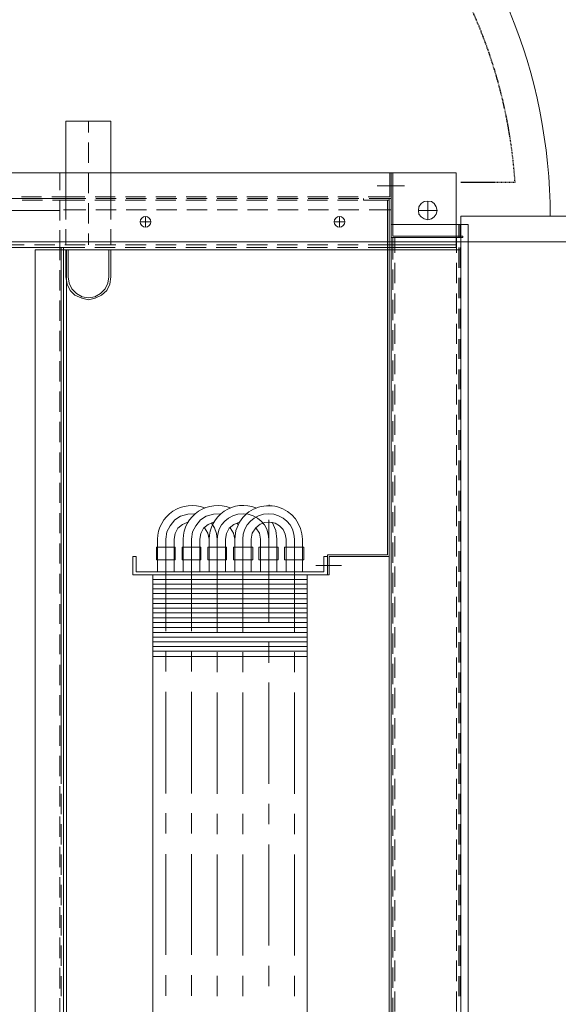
# Model space of a CAD drawing. Header units: millimetres. Extents: x -1435 to 74790, y -2508 to 13830.
# Tile 52 of 95: x 15432 to 15733, y 5493 to 6044. Entities that reach past the tile are written whole.
import ezdxf

# ---------------------------------------------------------------- set-up
doc = ezdxf.new("R2010")
doc.units = ezdxf.units.MM
doc.linetypes.add('DASHED', pattern=[0.75, 0.5, -0.25])
for name, color, linetype, lineweight, true_color in [('A-CEILING-01', 7, 'Continuous', 5, 0xd56ca8), ('A-CEILING-05', 7, 'Continuous', 5, 0x139b48), ('ACMV-RA-DUCT', 1, 'Continuous', 20, 0xff0000)]:
    doc.layers.add(name, color=color, linetype=linetype, lineweight=lineweight, true_color=true_color)
for name, color, linetype, true_color in [('ACMV-DUCT-THERMAL-EXT-INS', 9, 'DASHED', 0x808080), ('ACMV-EQP-CHW', 30, 'Continuous', 0xff7f00), ('RCP LAYOUT', 9, 'Continuous', 0x808080)]:
    doc.layers.add(name, color=color, linetype=linetype, true_color=true_color)

# ---------------------------------------------------------------- blocks, each defined once
blk = doc.blocks.new('A$C256bf26b')
at = {"layer": 'A-CEILING-01', "true_color": 0x808080}
h = blk.add_hatch(dxfattribs=at)
h.set_pattern_fill('ANSI37', color=8, scale=2000)
h.set_pattern_definition([(45, (0, 0), (-176.7767, 176.7767), []), (135, (0, 0), (-176.7767, -176.7767), [])])
edge = h.paths.add_edge_path()
edge.add_line((17350, 13380), (12020, 13380))
edge.add_line((12020, 13380), (12020, 13280))
edge.add_line((12020, 13280), (11820, 13280))
edge.add_line((11820, 13280), (11820, 13380))
edge.add_line((11820, 13380), (6090, 13380))
edge.add_line((6090, 13380), (6090, 13280))
edge.add_line((6090, 13280), (5890, 13280))
edge.add_line((5890, 13280), (5890, 13380))
edge.add_line((5890, 13380), (350, 13380))
edge.add_line((350, 13380), (200, 13380))
edge.add_line((200, 13380), (200, 4520))
edge.add_line((200, 4520), (650, 4520))
edge.add_line((650, 4520), (650, 4220))
edge.add_line((650, 4220), (200, 4220))
edge.add_line((200, 4220), (200, 3270))
edge.add_line((200, 3270), (3945, 3270))
edge.add_line((3945, 3270), (3945, 3920))
edge.add_line((3945, 3920), (6135, 3920))
edge.add_line((6135, 3920), (6135, 3270))
edge.add_line((6135, 3270), (9805, 3270))
edge.add_line((9805, 3270), (9805, 3070))
edge.add_line((9805, 3070), (10125.7, 3070))
edge.add_line((10125.7, 3070), (10125.7, 3423))
edge.add_line((10125.7, 3423), (11242.06, 4539.36))
edge.add_line((11242.06, 4539.36), (10770.13, 5011.3))
edge.add_line((10770.13, 5011.3), (11904.42, 6145.58))
edge.add_line((11904.42, 6145.58), (14298.83, 8540))
edge.add_line((14298.83, 8540), (14450, 8540))
edge.add_line((14450, 8540), (14450, 9620))
edge.add_line((14450, 9620), (14450, 12330))
edge.add_arc((15200, 12330), 750, 90, 180, ccw=False)
edge.add_line((15200, 13080), (17350, 13080))
edge.add_line((17350, 13080), (17350, 13380))
h.paths.add_polyline_path([(5890.13, 11294.23), (6090.12, 11294.23), (6090.12, 11094.22), (5890.13, 11094.22)], flags=16)
h.paths.add_polyline_path([(5890.13, 9330), (6090.12, 9330), (6090.12, 9129.99), (5890.13, 9129.99)], flags=16)
h.paths.add_polyline_path([(5890, 8418.41), (6090, 8418.41), (6090, 8218.41), (5890, 8218.41)], flags=16)
h.paths.add_polyline_path([(5890, 6030), (6090, 6030), (6090, 5829.99), (5890, 5829.99)], flags=16)
h.paths.add_polyline_path([(11820, 8418.41), (12020, 8418.41), (12020, 8218.41), (11820, 8218.41)], flags=16)
h.paths.add_polyline_path([(11820, 9330), (12020, 9330), (12020, 9129.99), (11820, 9129.99)], flags=16)
h.paths.add_polyline_path([(11820.13, 11294.23), (12020.12, 11294.23), (12020.12, 11094.22), (11820.13, 11094.22)], flags=16)
at = {"layer": 'A-CEILING-05', "color": 8, "linetype": 'Continuous', "true_color": 0x808080}
blk.add_line((14590, 5920), (17230, 5920), dxfattribs=at)
blk = doc.blocks.new('AHU-7.5TR-CARRIER')
at = {"layer": 'ACMV-EQP-CHW', "lineweight": 15}
for points in [[(-760.75, -37.74), (-725.34, -37.74), (-725.34, 1.46), (-724.47, 1.46), (-724.47, -38.62), (690.29, -38.62)], [(690.29, 4.39), (-731.78, 4.39), (-731.78, -38.62)], [(-731.78, 0), (-724.47, 0)], [(-718.91, 0), (-707.5, 0)], [(-717.74, 0), (-717.74, -237.83)], [(-701.95, 0), (-690.54, 0)], [(-684.69, 0), (-673.56, 0)], [(-667.72, 0), (-656.6, 0)], [(-650.74, 0), (-639.63, 0)], [(-633.78, 0), (-622.67, 0)], [(-616.82, 0), (-605.69, 0)], [(-599.85, 0), (-588.74, 0)], [(-582.88, 0), (-571.47, 0)], [(-565.91, 0), (-554.51, 0)], [(-548.96, 0), (-537.55, 0)], [(-531.97, 0), (-520.57, 0)], [(-515.02, 0), (-503.6, 0)], [(-498.05, 0), (-486.64, 0)], [(-481.08, 0), (-469.67, 0)], [(-464.11, 0), (-452.7, 0)], [(-447.14, 0), (-435.73, 0)], [(-430.18, 0), (-418.77, 0)], [(-413.21, 0), (-401.8, 0)], [(-396.25, 0), (-384.84, 0)], [(-379.28, 0), (-367.86, 0)], [(-362.31, 0), (-350.9, 0)], [(-345.34, 0), (-333.93, 0)], [(-328.37, 0), (-316.96, 0)], [(-311.12, 0), (-300, 0)], [(-760.75, -2.34), (-760.75, -701.21)], [(-760.75, -2.34), (-718.91, -2.34), (-718.91, -39.78)], [(-731.78, -0.88), (-724.47, -0.88)], [(-724.47, -2.05), (-715.98, -2.05)], [(-720.37, -2.34), (-720.37, -38.62)], [(-718.91, -0.88), (-707.5, -0.88)], [(-717.74, -237.83), (675.96, -237.83), (675.96, 0)], [(-710.43, -2.05), (-699.02, -2.05)], [(-701.95, -0.88), (-690.54, -0.88)], [(-693.17, -2.05), (-682.05, -2.05)], [(-684.69, -0.88), (-673.56, -0.88)], [(-676.2, -2.05), (-665.09, -2.05)], [(-667.72, -0.88), (-656.6, -0.88)], [(-659.23, -2.05), (-648.11, -2.05)], [(-650.74, -0.88), (-639.63, -0.88)], [(-642.27, -2.05), (-631.16, -2.05)], [(-633.78, -0.88), (-622.67, -0.88)], [(-625.31, -2.05), (-614.18, -2.05)], [(-616.82, -0.88), (-605.69, -0.88)], [(-608.33, -2.05), (-597.21, -2.05)], [(-599.85, -0.88), (-588.74, -0.88)], [(-591.37, -2.05), (-580.25, -2.05)], [(-582.88, -0.88), (-571.47, -0.88)], [(-574.4, -2.05), (-562.99, -2.05)], [(-565.91, -0.88), (-554.51, -0.88)], [(-557.43, -2.05), (-546.02, -2.05)], [(-548.96, -0.88), (-537.55, -0.88)], [(-540.46, -2.05), (-529.05, -2.05)], [(-531.97, -0.88), (-520.57, -0.88)], [(-523.5, -2.05), (-512.09, -2.05)], [(-515.02, -0.88), (-503.6, -0.88)], [(-506.53, -2.05), (-495.12, -2.05)], [(-498.05, -0.88), (-486.64, -0.88)], [(-489.56, -2.05), (-478.15, -2.05)], [(-481.08, -0.88), (-469.67, -0.88)], [(-472.6, -2.05), (-461.18, -2.05)], [(-464.11, -0.88), (-452.7, -0.88)], [(-455.63, -2.05), (-444.22, -2.05)], [(-447.14, -0.88), (-435.73, -0.88)], [(-438.66, -2.05), (-427.26, -2.05)], [(-430.18, -0.88), (-418.77, -0.88)], [(-421.7, -2.05), (-410.28, -2.05)], [(-413.21, -0.88), (-401.8, -0.88)], [(-404.73, -2.05), (-393.32, -2.05)], [(-396.25, -0.88), (-384.84, -0.88)], [(-387.76, -2.05), (-376.35, -2.05)], [(-379.28, -0.88), (-367.86, -0.88)], [(-370.79, -2.05), (-359.38, -2.05)], [(-362.31, -0.88), (-350.9, -0.88)], [(-353.83, -2.05), (-342.42, -2.05)], [(-345.34, -0.88), (-333.93, -0.88)], [(-336.86, -2.05), (-325.45, -2.05)], [(-328.37, -0.88), (-316.96, -0.88)], [(-319.89, -2.05), (-308.48, -2.05)], [(-311.12, -0.88), (-300, -0.88)], [(-302.63, -2.05), (-291.52, -2.05)], [(-744.95, -18.14), (-734.42, -18.14), (-735, -16.09), (-736.17, -14.63), (-737.63, -13.46), (-739.68, -12.87), (-741.73, -13.46), (-743.49, -14.63), (-744.66, -16.09), (-744.95, -18.14), (-744.66, -20.18), (-743.49, -21.94), (-741.73, -23.11), (-739.68, -23.4), (-737.63, -23.11), (-736.17, -21.94), (-735, -20.18), (-734.42, -18.14)], [(-739.68, -12.87), (-739.68, -23.4)], [(-753.43, -31.3), (-753.43, -46.52)], [(-724.47, -36.57), (-715.98, -36.57)], [(-724.47, -37.74), (-712.18, -37.74)], [(-710.43, -36.57), (-699.02, -36.57)], [(-706.63, -37.74), (-695.22, -37.74)], [(-693.17, -36.57), (-682.05, -36.57)], [(-689.66, -37.74), (-678.25, -37.74)], [(-676.2, -36.57), (-665.08, -36.57)], [(-672.7, -37.74), (-661.28, -37.74)], [(-659.23, -36.57), (-648.11, -36.57)], [(-655.73, -37.74), (-644.31, -37.74)], [(-642.27, -36.57), (-631.16, -36.57)], [(-638.75, -37.74), (-627.35, -37.74)], [(-625.31, -36.57), (-614.18, -36.57)], [(-621.79, -37.74), (-610.38, -37.74)], [(-608.33, -36.57), (-597.21, -36.57)], [(-604.82, -37.74), (-593.42, -37.74)], [(-591.36, -36.57), (-580.25, -36.57)], [(-587.85, -37.74), (-576.44, -37.74)], [(-574.4, -36.57), (-562.99, -36.57)], [(-570.89, -37.74), (-559.48, -37.74)], [(-557.43, -36.57), (-546.02, -36.57)], [(-553.91, -37.74), (-542.52, -37.74)], [(-540.46, -36.57), (-529.05, -36.57)], [(-536.95, -37.74), (-525.54, -37.74)], [(-523.5, -36.57), (-512.09, -36.57)], [(-519.99, -37.74), (-508.58, -37.74)], [(-506.53, -36.57), (-495.13, -36.57)], [(-503.02, -37.74), (-491.61, -37.74)], [(-489.56, -36.57), (-478.15, -36.57)], [(-486.05, -37.74), (-474.64, -37.74)], [(-472.6, -36.57), (-461.18, -36.57)], [(-469.09, -37.74), (-457.68, -37.74)], [(-455.62, -36.57), (-444.22, -36.57)], [(-451.83, -37.74), (-440.7, -37.74)], [(-438.66, -36.57), (-427.26, -36.57)], [(-434.86, -37.74), (-423.74, -37.74)], [(-421.7, -36.57), (-410.28, -36.57)], [(-417.89, -37.74), (-406.77, -37.74)], [(-404.73, -36.57), (-393.32, -36.57)], [(-400.93, -37.74), (-389.81, -37.74)], [(-387.75, -36.57), (-376.35, -36.57)], [(-383.95, -37.74), (-372.84, -37.74)], [(-370.79, -36.57), (-359.38, -36.57)], [(-366.99, -37.74), (-355.87, -37.74)], [(-353.83, -36.57), (-342.42, -36.57)], [(-350.03, -37.74), (-338.91, -37.74)], [(-336.86, -36.57), (-325.45, -36.57)], [(-333.06, -37.74), (-321.65, -37.74)], [(-319.89, -36.57), (-308.48, -36.57)], [(-316.09, -37.74), (-304.68, -37.74)], [(-302.63, -36.57), (-291.52, -36.57)], [(-299.13, -37.74), (-287.71, -37.74)], [(-724.47, -38.62), (-760.75, -38.62)], [(-760.75, -39.49), (-747.29, -39.49), (-747.29, -51.49)], [(-746.41, -38.62), (-746.41, -50.9)], [(-746.41, -39.78), (704.92, -39.78)], [(-745.53, -39.78), (-745.53, -51.49)], [(-745.53, -54.12), (-745.53, -40.66)], [(-745.53, -40.66), (-546.9, -40.66)], [(-739.97, -38.62), (-739.97, -50.9)], [(-720.37, -38.61), (-718.91, -38.61)], [(-720.37, -38.62), (-720.37, -51.49)], [(-718.91, -222.03), (704.92, -222.03), (704.92, -38.61)], [(-718.91, -39.78), (-718.91, -51.49)], [(-546.9, -40.66), (-546.9, -74.3), (-535.78, -74.3), (-535.78, -73.42), (-546.02, -73.42), (-546.02, -39.78)], [(-546.02, -39.78), (-546.02, -73.42)], [(-746.41, -54.12), (-745.53, -54.12)], [(-747.29, -57.04), (-747.29, -68.45)], [(-746.41, -56.75), (-746.41, -68.16)], [(-745.53, -57.34), (-745.53, -68.75)], [(-739.97, -56.75), (-739.97, -68.16)], [(-720.37, -57.04), (-720.37, -68.45)], [(-718.91, -57.33), (-718.91, -68.74)], [(-733.24, -64.36), (-733.24, -70.5)], [(-730.32, -67.57), (-736.17, -67.57)], [(-541.05, -66.4), (-541.05, -80.74)], [(-747.29, -74.01), (-747.29, -85.42)], [(-746.41, -73.72), (-746.41, -85.13)], [(-745.53, -74.3), (-745.53, -85.71)], [(-739.97, -73.72), (-739.97, -85.13)], [(-720.37, -74.01), (-720.37, -85.42)], [(-718.91, -74.3), (-718.91, -85.71)], [(-535.78, -85.71), (-535.78, -74.3), (-546.02, -74.3), (-546.02, -76.35), (-537.54, -76.35)], [(-537.54, -76.35), (-537.54, -181.37), (-546.02, -181.37)], [(-551.28, -87.47), (-551.28, -98.29)], [(-551.28, -87.47), (-544.26, -87.47)], [(-544.26, -87.47), (-544.26, -98.29)], [(34.66, -85.71), (-535.78, -85.71), (-535.78, -172.01), (34.66, -172.01)], [(-533.15, -85.71), (-533.15, -172.01)], [(-530.51, -85.71), (-530.51, -172.01)], [(-527.88, -85.71), (-527.88, -172.01)], [(-525.25, -85.71), (-525.25, -172.01)], [(-522.32, -85.71), (-522.32, -172.01)], [(-519.7, -85.71), (-519.7, -172.01)], [(-517.06, -85.71), (-517.06, -172.01)], [(-514.43, -85.71), (-514.43, -172.01)], [(-511.79, -85.71), (-511.79, -172.01)], [(-509.16, -85.71), (-509.16, -172.01)], [(-506.23, -85.71), (-506.23, -172.01)], [(-503.6, -85.71), (-503.6, -172.01)], [(-500.97, -85.71), (-500.97, -172.01)], [(-498.34, -85.71), (-498.34, -172.01)], [(-495.7, -85.71), (-495.7, -172.01)], [(-493.07, -85.71), (-493.07, -172.01)], [(-490.14, -85.71), (-490.14, -172.01)], [(-747.29, -90.98), (-747.29, -102.39)], [(-746.41, -90.68), (-746.41, -102.1)], [(-745.53, -91.27), (-745.52, -102.68)], [(-739.97, -90.68), (-739.97, -102.09)], [(-720.37, -90.98), (-720.37, -102.39)], [(-718.91, -91.27), (-718.91, -102.68)], [(-492.49, -92.73), (-481.37, -92.73)], [(-469.96, -92.73), (-413.21, -92.73)], [(-402.1, -92.73), (-390.68, -92.73)], [(-379.28, -92.73), (-322.82, -92.73)], [(-311.41, -92.73), (-300.01, -92.73)], [(-555.67, -97.42), (-558.6, -98), (-561.23, -99.17), (-563.28, -101.21), (-564.74, -103.56), (-565.33, -106.48), (-565.03, -109.41), (-564.16, -112.04), (-562.11, -114.38)], [(-555.67, -97.42), (-537.54, -97.42)], [(-551.28, -98.29), (-544.26, -98.29)], [(-555.67, -102.68), (-560.65, -103.27), (-565.33, -105.31)], [(-555.67, -102.68), (-537.54, -102.68)], [(-747.29, -107.94), (-747.29, -119.36)], [(-746.41, -107.66), (-746.41, -119.06)], [(-745.52, -108.24), (-745.52, -119.65)], [(-739.97, -107.66), (-739.97, -119.06)], [(-720.37, -107.94), (-720.37, -119.35)], [(-718.91, -108.24), (-718.91, -119.65)], [(-574.69, -107.07), (-574.69, -106.77)], [(-566.5, -107.07), (-509.46, -107.07)], [(-498.04, -107.07), (-486.63, -107.07)], [(-475.52, -107.07), (-418.77, -107.07)], [(-407.65, -107.07), (-396.25, -107.07)], [(-384.84, -107.07), (-328.37, -107.07)], [(-316.96, -107.07), (-305.56, -107.07)], [(-555.67, -111.75), (-559.18, -112.33), (-562.11, -114.38)], [(-562.11, -114.39), (-559.18, -116.43), (-555.67, -117.01)], [(-555.67, -111.75), (-537.54, -111.75)], [(-555.67, -117.01), (-537.54, -117.01)], [(-551.28, -116.14), (-551.28, -126.96)], [(-551.28, -116.14), (-544.26, -116.14)], [(-544.26, -116.14), (-544.26, -126.96)], [(-747.29, -124.91), (-747.29, -136.32)], [(-746.41, -124.62), (-746.41, -136.03)], [(-745.52, -125.2), (-745.52, -136.62)], [(-739.97, -124.62), (-739.97, -136.03)], [(-720.37, -124.91), (-720.37, -136.32)], [(-718.91, -125.2), (-718.91, -136.62)], [(-555.67, -126.08), (-560.65, -125.5), (-565.33, -123.45), (-563.87, -126.67), (-561.82, -129.3), (-558.9, -130.76), (-555.67, -131.35)], [(-563.87, -124.33), (-564.74, -124.91)], [(-555.67, -126.08), (-559.18, -126.96), (-562.11, -128.71)], [(-555.67, -126.08), (-537.54, -126.08)], [(-492.49, -121.69), (-481.37, -121.69)], [(-469.96, -121.69), (-413.21, -121.69)], [(-402.1, -121.69), (-390.68, -121.69)], [(-379.28, -121.69), (-322.82, -121.69)], [(-311.41, -121.69), (-300.01, -121.69)], [(-555.67, -131.35), (-537.54, -131.35)], [(-551.28, -126.96), (-544.26, -126.96)], [(-570.01, -133.98), (-569.72, -138.07), (-568.55, -142.17), (-566.49, -145.39), (-563.28, -148.02), (-559.77, -149.78), (-555.67, -150.36)], [(-503.9, -136.03), (-555.67, -136.03), (-558.9, -136.32), (-562.11, -137.49), (-564.74, -139.25)], [(-492.49, -136.03), (-481.37, -136.03)], [(-469.96, -136.03), (-413.21, -136.03)], [(-402.1, -136.03), (-390.68, -136.03)], [(-379.28, -136.03), (-322.82, -136.03)], [(-311.41, -136.03), (-300.01, -136.03)], [(-747.29, -142.17), (-747.29, -153.29)], [(-746.41, -141.59), (-746.41, -152.99)], [(-745.52, -142.17), (-745.52, -153.58)], [(-739.97, -141.59), (-739.97, -152.99)], [(-720.37, -141.88), (-720.37, -153.29)], [(-718.91, -142.17), (-718.91, -153.58)], [(-565.33, -138.07), (-563.87, -141), (-561.82, -143.63), (-558.9, -145.09), (-555.67, -145.68)], [(-555.67, -140.42), (-537.54, -140.42)], [(-570.01, -148.61), (-569.72, -152.41), (-568.55, -156.5), (-566.49, -159.72), (-563.28, -162.36), (-559.77, -164.11), (-555.67, -164.7)], [(-555.67, -145.68), (-537.54, -145.68)], [(-551.28, -145.09), (-551.28, -155.63)], [(-551.28, -145.09), (-544.26, -145.09)], [(-544.26, -145.09), (-544.26, -155.63)], [(-565.33, -152.41), (-563.87, -155.34), (-561.82, -157.97), (-558.9, -159.43), (-555.67, -160.02)], [(-556.27, -150.36), (-504.19, -150.36)], [(-492.78, -150.36), (-481.66, -150.36)], [(-470.25, -150.36), (-413.5, -150.36)], [(-402.38, -150.36), (-390.99, -150.36)], [(-379.57, -150.36), (-323.11, -150.36)], [(-311.7, -150.36), (-300.29, -150.36)], [(-747.29, -159.14), (-747.29, -170.25)], [(-746.41, -158.56), (-746.41, -169.96)], [(-745.52, -159.14), (-745.52, -170.55)], [(-739.97, -158.56), (-739.97, -169.97)], [(-720.37, -158.85), (-720.37, -170.25)], [(-718.91, -159.14), (-718.91, -170.55)], [(-551.28, -155.63), (-544.26, -155.63)], [(-556.27, -164.7), (-504.19, -164.7)], [(-555.67, -160.02), (-537.54, -160.02)], [(-492.78, -164.7), (-481.66, -164.7)], [(-470.25, -164.7), (-413.5, -164.7)], [(-402.38, -164.7), (-390.99, -164.7)], [(-379.57, -164.7), (-323.11, -164.7)], [(-311.7, -164.7), (-300.29, -164.7)], [(-747.29, -176.1), (-747.29, -187.22)], [(-746.41, -175.52), (-746.41, -186.93)], [(-745.52, -176.1), (-745.52, -187.51)], [(-739.97, -175.52), (-739.97, -186.93)], [(-730.32, -176.1), (-736.17, -176.1)], [(-733.24, -173.18), (-733.24, -179.03)], [(-720.37, -175.81), (-720.37, -187.22)], [(-718.91, -176.1), (-718.91, -187.51)], [(-535.78, -172.01), (-535.78, -183.13)], [(-546.02, -181.37), (-546.02, -183.13), (-535.78, -183.13)], [(-746.41, -192.49), (-746.41, -203.89)], [(-739.97, -192.49), (-739.97, -203.89)], [(-720.37, -192.78), (-720.37, -204.19)], [(-746.41, -195.41), (-789.71, -195.41), (-789.71, -220.57), (-746.41, -220.57)], [(-760.75, -195.41), (-751.97, -195.41)], [(-747.29, -193.07), (-747.29, -204.19)], [(-746.12, -195.41), (-734.71, -195.41)], [(-745.52, -193.07), (-745.52, -204.48)], [(-729.15, -195.41), (-720.36, -195.41)], [(-718.91, -193.07), (-718.91, -204.48)], [(-717.74, -195.41), (-702.53, -195.41)], [(-717.74, -220.57), (-702.53, -220.57), (-698.43, -219.99), (-694.92, -218.23), (-692.29, -215.59), (-690.53, -211.79), (-689.65, -207.99), (-690.53, -204.19), (-692.29, -200.68), (-694.92, -197.75), (-698.43, -195.99), (-702.53, -195.41)], [(-717.74, -219.4), (-702.53, -219.4), (-699.01, -218.82), (-695.79, -217.35), (-693.17, -214.72), (-691.41, -211.5), (-690.83, -207.99), (-691.41, -204.48), (-693.17, -201.26), (-695.79, -198.63), (-699.01, -197.17), (-702.53, -196.58), (-717.74, -196.58)], [(-789.71, -207.99), (-783.27, -207.99)], [(-777.71, -207.99), (-766.3, -207.99)], [(-760.75, -207.99), (-749.33, -207.99)], [(-743.77, -207.99), (-732.36, -207.99)], [(-726.81, -207.99), (-720.37, -207.99)], [(-747.29, -210.04), (-747.29, -222.03)], [(-746.41, -209.46), (-746.41, -222.04)], [(-745.52, -210.04), (-745.52, -228.18)], [(-739.97, -209.46), (-739.97, -222.04)], [(-720.37, -209.75), (-720.37, -221.15)], [(-718.91, -210.04), (-718.91, -222.03)], [(-717.74, -220.27), (678.59, -220.27)], [(-760.75, -220.57), (-751.96, -220.57)], [(-760.75, -222.04), (-760.75, -665.23)], [(-751.09, -224.08), (-760.75, -224.08)], [(-747.29, -222.04), (-747.29, -228.47)], [(-746.41, -222.03), (-746.41, -665.23)], [(-746.12, -220.57), (-734.71, -220.57)], [(-734.11, -224.08), (-745.52, -224.08)], [(-739.67, -224.08), (-739.67, -291.65)], [(-729.15, -220.57), (-720.36, -220.57)], [(-718.91, -224.08), (-728.57, -224.08)], [(-718.91, -222.04), (-718.91, -278.2)], [(-707.5, -223.2), (-718.91, -223.2), (-718.91, -224.08)], [(-718.91, -223.2), (-707.5, -223.2)], [(-718.91, -223.2), (-420.53, -223.2)], [(-711.89, -224.08), (-718.91, -224.08)], [(-694.92, -224.08), (-706.33, -224.08)], [(-677.95, -224.08), (-689.36, -224.08)], [(-660.99, -224.08), (-672.4, -224.08)], [(-644.01, -224.08), (-655.43, -224.08)], [(-627.05, -224.08), (-638.46, -224.08)], [(-610.09, -224.08), (-621.49, -224.08)], [(-593.11, -224.08), (-604.23, -224.08)], [(-576.16, -224.08), (-587.27, -224.08)], [(-559.18, -224.08), (-570.3, -224.08)], [(-542.21, -224.08), (-553.33, -224.08)], [(-525.25, -224.08), (-536.37, -224.08)], [(-508.29, -224.08), (-519.4, -224.08)], [(-491.31, -224.08), (-502.44, -224.08)], [(-474.06, -224.08), (-485.47, -224.08)], [(-457.09, -224.08), (-468.5, -224.08)], [(-440.13, -224.08), (-451.53, -224.08)], [(-423.16, -224.08), (-434.56, -224.08)], [(-406.19, -224.08), (-417.61, -224.08)], [(-389.22, -224.08), (-400.63, -224.08)], [(-372.26, -224.08), (-383.66, -224.08)], [(-355.29, -224.08), (-366.7, -224.08)], [(-338.32, -224.08), (-349.73, -224.08)], [(-321.35, -224.08), (-332.76, -224.08)], [(-304.39, -224.08), (-315.8, -224.08)], [(-287.42, -224.08), (-298.83, -224.08)], [(-720.37, -226.72), (-720.37, -238.12)], [(-747.29, -234.32), (-747.29, -245.44)], [(-745.52, -233.74), (-745.52, -245.14)], [(-720.37, -243.98), (-720.37, -255.09)]]:
    blk.add_lwpolyline(points, dxfattribs=at)
for points in [[(-565.33, -123.45, -0.756425), (-555.67, -88.34), (-537.54, -88.34)], [(-503.9, -92.73), (-555.67, -92.73, 0.990445), (-555.67, -121.69), (-503.9, -121.69)], [(-573.23, -114.39, 0.532967), (-555.67, -140.42), (-559.18, -141.3), (-562.11, -143.05)], [(-573.23, -128.71, 0.5248), (-555.67, -155.04), (-537.54, -155.04)], [(-573.23, -143.05, 0.5248), (-555.67, -169.38), (-537.54, -169.38)]]:
    blk.add_lwpolyline(points, format="xyb", dxfattribs=at)
for points in [[(-544.26, -101.8), (-544.26, -112.63), (-551.28, -112.63), (-551.28, -101.8)], [(-544.26, -130.76), (-551.28, -130.76), (-551.28, -141.29), (-544.26, -141.29)], [(-551.28, -169.96), (-544.26, -169.96), (-544.26, -159.43), (-551.28, -159.43)], [(-690.53, -223.2), (-701.94, -223.2)], [(-673.56, -223.2), (-684.68, -223.2)], [(-656.59, -223.2), (-667.72, -223.2)], [(-639.63, -223.2), (-650.75, -223.2)], [(-622.67, -223.2), (-633.78, -223.2)], [(-605.69, -223.2), (-616.82, -223.2)], [(-588.74, -223.2), (-599.85, -223.2)], [(-571.47, -223.2), (-582.88, -223.2)], [(-554.51, -223.2), (-565.91, -223.2)], [(-537.54, -223.2), (-548.95, -223.2)], [(-520.57, -223.2), (-531.97, -223.2)], [(-503.6, -223.2), (-515.02, -223.2)], [(-486.63, -223.2), (-498.04, -223.2)], [(-469.67, -223.2), (-481.08, -223.2)], [(-452.7, -223.2), (-464.11, -223.2)], [(-435.73, -223.2), (-447.14, -223.2)], [(-418.77, -223.2), (-430.18, -223.2)], [(-401.8, -223.2), (-413.21, -223.2)], [(-384.84, -223.2), (-396.25, -223.2)], [(-367.86, -223.2), (-379.28, -223.2)], [(-350.9, -223.2), (-362.3, -223.2)], [(-333.93, -223.2), (-345.34, -223.2)], [(-316.96, -223.2), (-328.37, -223.2)], [(-300, -223.2), (-311.12, -223.2)]]:
    blk.add_lwpolyline(points, close=True, dxfattribs=at)
for centre in [(-733.31, -67.57), (-733.3, -176.11)]:
    blk.add_circle(centre, 2.99, dxfattribs=at)
blk.add_arc((-555.53, -121.55), 14.48, 90.5501, 269.4499, dxfattribs=at)

msp = doc.modelspace()

# ---------------------------------------------------------------- linework, layer by layer
at = {"layer": 'ACMV-DUCT-THERMAL-EXT-INS'}
for points in [[(14550, 7003.3), (14703.31, 7003.3), (15120.98, 6853.37), (15428.29, 6853.37, -0.408171), (16347.09, 5953.37), (16397.29, 5953.37), (16397.29, 4493.37), (15678.29, 4493.37)], [(15678.29, 5953.37), (15708.65, 5953.37, 0.39453), (15428.29, 6215.37), (15120.98, 6215.37), (14703.31, 6065.3), (14550, 6065.3)]]:
    msp.add_lwpolyline(points, format="xyb", dxfattribs=at)
at = {"layer": 'ACMV-RA-DUCT'}
msp.add_lwpolyline([(16328.29, 5934.37, 0.414214), (15428.29, 6834.37), (15428.29, 6234.37, -0.414214), (15728.29, 5934.37)], format="xyb", close=True, dxfattribs=at)
msp.add_lwpolyline([(15678.29, 4512.37), (15678.29, 5934.37), (16378.29, 5934.37), (16378.29, 4512.37)], close=True, dxfattribs=at)

# ---------------------------------------------------------------- block references
at = {"rotation": 269.9999999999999}
msp.add_blockref('AHU-7.5TR-CARRIER', (15678, 5197.91), dxfattribs=at)
at = {"layer": 'RCP LAYOUT'}
msp.add_blockref('A$C256bf26b', (0, 0), dxfattribs=at)

doc.saveas('drawing.dxf')
